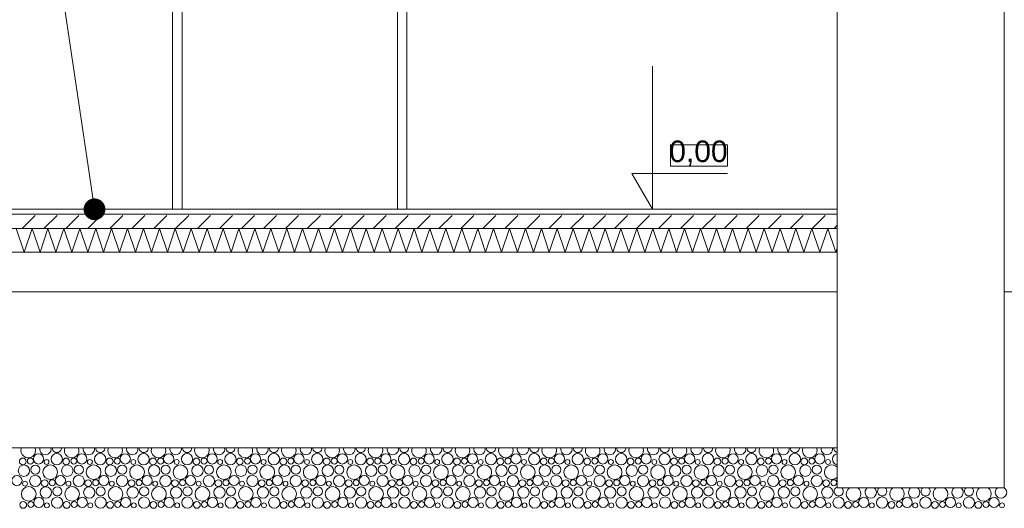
# Model space of a CAD drawing. Header units: millimetres. Extents: x 204754 to 495640, y -178579 to -98814.
# Tile 160 of 179: x 361082 to 365206, y -139136 to -137089. Entities that reach past the tile are written whole.
import ezdxf

# ---------------------------------------------------------------- set-up
doc = ezdxf.new("R2010")
doc.units = ezdxf.units.MM
doc.header["$MEASUREMENT"] = 0
doc.layers.get('0').update_dxf_attribs({"color": 252, "lineweight": 5})
for name, color, linetype, lineweight in [('830-G Teksty Etykiety_Nr_pióra__3', 252, 'Continuous', 5), ('Nowe_220-A Ściany', 252, 'Continuous', 5), ('Nowe_220-A Ściany_Nr_pióra__1', 252, 'Continuous', 5), ('Nowe_220-A Ściany_Nr_pióra__141', 252, 'Continuous', 5), ('Nowe_220-A Ściany_Nr_pióra__174', 252, 'Continuous', 5), ('Nowe_299-A Wymiary Opisy_Nr_pióra__7', 252, 'Continuous', 5), ('Nowe_810-G Ogólne_Nr_pióra__102', 252, 'Continuous', 5), ('Nowe_810-G Ogólne_Nr_pióra__24', 252, 'Continuous', 5), ('Nowe_820-G Rysunki Obrazki_Nr_pióra__3', 252, 'Continuous', 5), ('Nowe_Nowe_220(1)-A Ściany zewnętrzne_Nr_pióra__7', 252, 'Continuous', 5)]:
    doc.layers.add(name, color=color, linetype=linetype, lineweight=lineweight)
doc.styles.add('GENERATED_STYLE_4', font='arial.ttf')

# ---------------------------------------------------------------- blocks, each defined once
blk = doc.blocks.new('podkład 20251118')
at = {"color": 252, "lineweight": 5}
for p, q in [((364047, -137613.4), (363807.5, -137613.4)), ((363807.5, -137613.4), (363807.5, -137703.4)), ((364047, -137703.4), (364047, -137613.4)), ((363807.5, -137703.4), (364047, -137703.4))]:
    blk.add_line(p, q, dxfattribs=at)
at = {"color": 252, "linetype": 'Continuous', "lineweight": 5}
blk.add_line((361394.9, -137883.4), (361368.2, -137703), dxfattribs=at)
at = {"color": 252, "linetype": 'Continuous', "lineweight": 5, "const_width": 45.6, "flags": 128}
blk.add_lwpolyline([(361391.5, -137860.9, 1), (361398.2, -137906, 1)], format="xyb", close=True, dxfattribs=at)
at = {"layer": '830-G Teksty Etykiety_Nr_pióra__3', "color": 252, "linetype": 'Continuous', "lineweight": 5}
blk.add_line((361368.2, -137703), (361248.4, -136891.8), dxfattribs=at)
at = {"layer": 'Nowe_220-A Ściany', "color": 252, "linetype": 'Continuous', "lineweight": 5}
for p, q in [((361091.3, -137963.4), (361145.9, -137908.8)), ((361183.2, -137963.4), (361237.9, -137908.8)), ((361275.2, -137963.4), (361329.8, -137908.8)), ((361367.1, -137963.4), (361421.7, -137908.8)), ((361459, -137963.4), (361513.6, -137908.8)), ((361550.9, -137963.4), (361605.6, -137908.8)), ((361642.9, -137963.4), (361697.5, -137908.8)), ((361734.8, -137963.4), (361789.4, -137908.8)), ((361826.7, -137963.4), (361881.3, -137908.8)), ((361918.6, -137963.4), (361973.3, -137908.8)), ((362010.5, -137963.4), (362065.2, -137908.8)), ((362102.5, -137963.4), (362157.1, -137908.8)), ((362194.4, -137963.4), (362249, -137908.8)), ((362286.3, -137963.4), (362341, -137908.8)), ((362378.2, -137963.4), (362432.9, -137908.8)), ((362470.2, -137963.4), (362524.8, -137908.8)), ((362562.1, -137963.4), (362616.7, -137908.8)), ((362654, -137963.4), (362708.7, -137908.8)), ((362745.9, -137963.4), (362800.6, -137908.8)), ((362837.9, -137963.4), (362892.5, -137908.8)), ((362929.8, -137963.4), (362984.4, -137908.8)), ((363021.7, -137963.4), (363076.4, -137908.8)), ((363113.6, -137963.4), (363168.3, -137908.8)), ((363205.6, -137963.4), (363260.2, -137908.8)), ((363297.5, -137963.4), (363352.1, -137908.8)), ((363389.4, -137963.4), (363444, -137908.8)), ((363481.3, -137963.4), (363536, -137908.8)), ((363573.3, -137963.4), (363627.9, -137908.8)), ((363665.2, -137963.4), (363719.8, -137908.8)), ((363757.1, -137963.4), (363811.7, -137908.8)), ((363849, -137963.4), (363903.7, -137908.8)), ((363940.9, -137963.4), (363995.6, -137908.8)), ((364032.9, -137963.4), (364087.5, -137908.8)), ((364124.8, -137963.4), (364179.4, -137908.8)), ((364216.7, -137963.4), (364271.4, -137908.8)), ((364308.6, -137963.4), (364363.3, -137908.8)), ((364400.6, -137963.4), (364455.2, -137908.8)), ((364492.5, -137963.4), (364505.6, -137950.3))]:
    blk.add_line(p, q, dxfattribs=at)
at = {"layer": 'Nowe_220-A Ściany_Nr_pióra__1', "color": 252, "linetype": 'Continuous', "lineweight": 5}
for p, q in [((364505.6, -137883.4), (352852.1, -137883.4)), ((364505.6, -137903.4), (364505.6, -137963.4)), ((364505.6, -137963.4), (352852.1, -137963.4)), ((364505.6, -137963.4), (364505.6, -138063.4)), ((352852.1, -138063.4), (364505.6, -138063.4))]:
    blk.add_line(p, q, dxfattribs=at)
at = {"layer": 'Nowe_220-A Ściany_Nr_pióra__141', "color": 252, "linetype": 'Continuous', "lineweight": 5}
for p, q in [((364505.6, -137903.4), (352852.1, -137903.4)), ((364505.6, -137883.4), (364505.6, -137903.4))]:
    blk.add_line(p, q, dxfattribs=at)
at = {"layer": 'Nowe_220-A Ściany_Nr_pióra__174', "color": 252, "linetype": 'Continuous', "lineweight": 5}
for p, q in [((361100, -138063.4), (361066.7, -137963.4)), ((361133.3, -137963.4), (361100, -138063.4)), ((361166.7, -138063.4), (361133.3, -137963.4)), ((361200, -137963.4), (361166.7, -138063.4)), ((361233.3, -138063.4), (361200, -137963.4)), ((361266.7, -137963.4), (361233.3, -138063.4)), ((361300, -138063.4), (361266.7, -137963.4)), ((361333.3, -137963.4), (361300, -138063.4)), ((361366.7, -138063.4), (361333.3, -137963.4)), ((361400, -137963.4), (361366.7, -138063.4)), ((361433.3, -138063.4), (361400, -137963.4)), ((361466.7, -137963.4), (361433.3, -138063.4)), ((361500, -138063.4), (361466.7, -137963.4)), ((361533.3, -137963.4), (361500, -138063.4)), ((361566.7, -138063.4), (361533.3, -137963.4)), ((361600, -137963.4), (361566.7, -138063.4)), ((361633.3, -138063.4), (361600, -137963.4)), ((361666.7, -137963.4), (361633.3, -138063.4)), ((361700, -138063.4), (361666.7, -137963.4)), ((361733.3, -137963.4), (361700, -138063.4)), ((361766.7, -138063.4), (361733.3, -137963.4)), ((361800, -137963.4), (361766.7, -138063.4)), ((361833.3, -138063.4), (361800, -137963.4)), ((361866.7, -137963.4), (361833.3, -138063.4)), ((361900, -138063.4), (361866.7, -137963.4)), ((361933.3, -137963.4), (361900, -138063.4)), ((361966.7, -138063.4), (361933.3, -137963.4)), ((362000, -137963.4), (361966.7, -138063.4)), ((362033.3, -138063.4), (362000, -137963.4)), ((362066.7, -137963.4), (362033.3, -138063.4)), ((362100, -138063.4), (362066.7, -137963.4)), ((362133.3, -137963.4), (362100, -138063.4)), ((362166.7, -138063.4), (362133.3, -137963.4)), ((362200, -137963.4), (362166.7, -138063.4)), ((362233.3, -138063.4), (362200, -137963.4)), ((362266.7, -137963.4), (362233.3, -138063.4)), ((362300, -138063.4), (362266.7, -137963.4)), ((362333.3, -137963.4), (362300, -138063.4)), ((362366.7, -138063.4), (362333.3, -137963.4)), ((362400, -137963.4), (362366.7, -138063.4)), ((362433.3, -138063.4), (362400, -137963.4)), ((362466.7, -137963.4), (362433.3, -138063.4)), ((362500, -138063.4), (362466.7, -137963.4)), ((362533.3, -137963.4), (362500, -138063.4)), ((362566.7, -138063.4), (362533.3, -137963.4)), ((362600, -137963.4), (362566.7, -138063.4)), ((362633.3, -138063.4), (362600, -137963.4)), ((362666.7, -137963.4), (362633.3, -138063.4)), ((362700, -138063.4), (362666.7, -137963.4)), ((362733.3, -137963.4), (362700, -138063.4)), ((362766.7, -138063.4), (362733.3, -137963.4)), ((362800, -137963.4), (362766.7, -138063.4)), ((362833.3, -138063.4), (362800, -137963.4)), ((362866.7, -137963.4), (362833.3, -138063.4)), ((362900, -138063.4), (362866.7, -137963.4)), ((362933.3, -137963.4), (362900, -138063.4)), ((362966.7, -138063.4), (362933.3, -137963.4)), ((363000, -137963.4), (362966.7, -138063.4)), ((363033.3, -138063.4), (363000, -137963.4)), ((363066.7, -137963.4), (363033.3, -138063.4)), ((363100, -138063.4), (363066.7, -137963.4)), ((363133.3, -137963.4), (363100, -138063.4)), ((363166.7, -138063.4), (363133.3, -137963.4)), ((363200, -137963.4), (363166.7, -138063.4)), ((363233.3, -138063.4), (363200, -137963.4)), ((363266.7, -137963.4), (363233.3, -138063.4)), ((363300, -138063.4), (363266.7, -137963.4)), ((363333.3, -137963.4), (363300, -138063.4)), ((363366.7, -138063.4), (363333.3, -137963.4)), ((363400, -137963.4), (363366.7, -138063.4)), ((363433.3, -138063.4), (363400, -137963.4)), ((363466.7, -137963.4), (363433.3, -138063.4)), ((363500, -138063.4), (363466.7, -137963.4)), ((363533.3, -137963.4), (363500, -138063.4)), ((363566.7, -138063.4), (363533.3, -137963.4)), ((363600, -137963.4), (363566.7, -138063.4)), ((363633.3, -138063.4), (363600, -137963.4)), ((363666.7, -137963.4), (363633.3, -138063.4)), ((363700, -138063.4), (363666.7, -137963.4)), ((363733.3, -137963.4), (363700, -138063.4)), ((363766.7, -138063.4), (363733.3, -137963.4)), ((363800, -137963.4), (363766.7, -138063.4)), ((363833.3, -138063.4), (363800, -137963.4)), ((363866.7, -137963.4), (363833.3, -138063.4)), ((363900, -138063.4), (363866.7, -137963.4)), ((363933.3, -137963.4), (363900, -138063.4)), ((363966.7, -138063.4), (363933.3, -137963.4)), ((364000, -137963.4), (363966.7, -138063.4)), ((364033.3, -138063.4), (364000, -137963.4)), ((364066.7, -137963.4), (364033.3, -138063.4)), ((364100, -138063.4), (364066.7, -137963.4)), ((364133.3, -137963.4), (364100, -138063.4)), ((364166.7, -138063.4), (364133.3, -137963.4)), ((364200, -137963.4), (364166.7, -138063.4)), ((364233.3, -138063.4), (364200, -137963.4)), ((364266.7, -137963.4), (364233.3, -138063.4)), ((364300, -138063.4), (364266.7, -137963.4)), ((364333.3, -137963.4), (364300, -138063.4)), ((364366.7, -138063.4), (364333.3, -137963.4)), ((364400, -137963.4), (364366.7, -138063.4)), ((364433.3, -138063.4), (364400, -137963.4)), ((364466.7, -137963.4), (364433.3, -138063.4)), ((364500, -138063.4), (364466.7, -137963.4)), ((364505.6, -138046.6), (364500, -138063.4))]:
    blk.add_line(p, q, dxfattribs=at)
at = {"layer": 'Nowe_299-A Wymiary Opisy_Nr_pióra__7', "color": 252, "linetype": 'Continuous', "lineweight": 5}
for p, q in [((363732.5, -137883.4), (363732.5, -137283.4)), ((363732.5, -137883.4), (363645.5, -137733.4)), ((363645.5, -137733.4), (363732.5, -137733.4)), ((363732.5, -137733.4), (364047, -137733.4)), ((363732.5, -137883.4), (363620, -137883.4)), ((363732.5, -137883.4), (363845, -137883.4))]:
    blk.add_line(p, q, dxfattribs=at)
at = {"layer": 'Nowe_810-G Ogólne_Nr_pióra__102', "color": 252, "linetype": 'Continuous', "lineweight": 5}
for centre, radius in [((361236.8, -138930.3), 23.7), ((361418.7, -138930.3), 23.7), ((361600.5, -138930.3), 23.7), ((361782.4, -138930.3), 23.7), ((361964.2, -138930.3), 23.7), ((362146.1, -138930.3), 23.7), ((362327.9, -138930.3), 23.7), ((362509.8, -138930.3), 23.7), ((362691.6, -138930.3), 23.7), ((362873.5, -138930.3), 23.7), ((363055.3, -138930.3), 23.7), ((363237.2, -138930.3), 23.7), ((363419, -138930.3), 23.7), ((363600.9, -138930.3), 23.7), ((363782.8, -138930.3), 23.7), ((363964.6, -138930.3), 23.7), ((364146.5, -138930.3), 23.7), ((364328.3, -138930.3), 23.7), ((361094.5, -138939.8), 14.3), ((361126.4, -138938), 12.5), ((361160.1, -138929.2), 21.3), ((361193.8, -138941.9), 10.3), ((361276.3, -138939.8), 14.3), ((361308.2, -138938), 12.5), ((361341.9, -138929.2), 21.3), ((361375.6, -138941.9), 10.3), ((361458.2, -138939.8), 14.3), ((361490.1, -138938), 12.5), ((361523.8, -138929.2), 21.3), ((361557.5, -138941.9), 10.3), ((361640, -138939.8), 14.3), ((361671.9, -138938), 12.5), ((361705.6, -138929.2), 21.3), ((361739.3, -138941.9), 10.3), ((361821.9, -138939.8), 14.3), ((361853.8, -138938), 12.5), ((361887.5, -138929.2), 21.3), ((361921.2, -138941.9), 10.3), ((362003.7, -138939.8), 14.3), ((362035.6, -138938), 12.5), ((362069.3, -138929.2), 21.3), ((362103, -138941.9), 10.3), ((362185.6, -138939.8), 14.3), ((362217.5, -138938), 12.5), ((362251.2, -138929.2), 21.3), ((362284.9, -138941.9), 10.3), ((362367.4, -138939.8), 14.3), ((362399.4, -138938), 12.5), ((362433, -138929.2), 21.3), ((362466.7, -138941.9), 10.3), ((362549.3, -138939.8), 14.3), ((362581.2, -138938), 12.5), ((362614.9, -138929.2), 21.3), ((362648.6, -138941.9), 10.3), ((362731.1, -138939.8), 14.3), ((362763.1, -138938), 12.5), ((362796.7, -138929.2), 21.3), ((362830.4, -138941.9), 10.3), ((362913, -138939.8), 14.3), ((362944.9, -138938), 12.5), ((362978.6, -138929.2), 21.3), ((363012.3, -138941.9), 10.3), ((363094.9, -138939.8), 14.3), ((363126.8, -138938), 12.5), ((363160.5, -138929.2), 21.3), ((363194.1, -138941.9), 10.3), ((363276.7, -138939.8), 14.3), ((363308.6, -138938), 12.5), ((363342.3, -138929.2), 21.3), ((363376, -138941.9), 10.3), ((363458.6, -138939.8), 14.3), ((363490.5, -138938), 12.5), ((363524.2, -138929.2), 21.3), ((363557.9, -138941.9), 10.3), ((363640.4, -138939.8), 14.3), ((363672.3, -138938), 12.5), ((363706, -138929.2), 21.3), ((363739.7, -138941.9), 10.3), ((363822.3, -138939.8), 14.3), ((363854.2, -138938), 12.5), ((363887.9, -138929.2), 21.3), ((363921.6, -138941.9), 10.3), ((364004.1, -138939.8), 14.3), ((364036, -138938), 12.5), ((364069.7, -138929.2), 21.3), ((364103.4, -138941.9), 10.3), ((364186, -138939.8), 14.3), ((364217.9, -138938), 12.5), ((364251.6, -138929.2), 21.3), ((364285.3, -138941.9), 10.3), ((364367.8, -138939.8), 14.3), ((364399.7, -138938), 12.5), ((364433.4, -138929.2), 21.3), ((364467.1, -138941.9), 10.3), ((361099.3, -138978.5), 23.9), ((361147.3, -138974.1), 19.2), ((361209.4, -138984.7), 30.6), ((361281.1, -138978.5), 23.9), ((361329.2, -138974.1), 19.2), ((361391.2, -138984.7), 30.6), ((361463, -138978.5), 23.9), ((361511, -138974.1), 19.2), ((361573.1, -138984.7), 30.6), ((361644.9, -138978.5), 23.9), ((361692.9, -138974.1), 19.2), ((361754.9, -138984.7), 30.6), ((361826.7, -138978.5), 23.9), ((361874.7, -138974.1), 19.2), ((361936.8, -138984.7), 30.6), ((362008.6, -138978.5), 23.9), ((362056.6, -138974.1), 19.2), ((362118.6, -138984.7), 30.6), ((362190.4, -138978.5), 23.9), ((362238.4, -138974.1), 19.2), ((362300.5, -138984.7), 30.6), ((362372.3, -138978.5), 23.9), ((362420.3, -138974.1), 19.2), ((362482.3, -138984.7), 30.6), ((362554.1, -138978.5), 23.9), ((362602.1, -138974.1), 19.2), ((362664.2, -138984.7), 30.6), ((362736, -138978.5), 23.9), ((362784, -138974.1), 19.2), ((362846.1, -138984.7), 30.6), ((362917.8, -138978.5), 23.9), ((362965.9, -138974.1), 19.2), ((363027.9, -138984.7), 30.6), ((363099.7, -138978.5), 23.9), ((363147.7, -138974.1), 19.2), ((363209.8, -138984.7), 30.6), ((363281.5, -138978.5), 23.9), ((363329.6, -138974.1), 19.2), ((363391.6, -138984.7), 30.6), ((363463.4, -138978.5), 23.9), ((363511.4, -138974.1), 19.2), ((363573.5, -138984.7), 30.6), ((363645.2, -138978.5), 23.9), ((363693.3, -138974.1), 19.2), ((363755.3, -138984.7), 30.6), ((363827.1, -138978.5), 23.9), ((363875.1, -138974.1), 19.2), ((363937.2, -138984.7), 30.6), ((364009, -138978.5), 23.9), ((364057, -138974.1), 19.2), ((364119, -138984.7), 30.6), ((364190.8, -138978.5), 23.9), ((364238.8, -138974.1), 19.2), ((364300.9, -138984.7), 30.6), ((364372.7, -138978.5), 23.9), ((364420.7, -138974.1), 19.2), ((361070.1, -139020.2), 21.3), ((361103.8, -139032.9), 10.3), ((361146.8, -139021.3), 23.7), ((361186.3, -139030.8), 14.3), ((361218.2, -139029), 12.5), ((361251.9, -139020.2), 21.3), ((361285.6, -139032.9), 10.3), ((361328.7, -139021.3), 23.7), ((361368.2, -139030.8), 14.3), ((361400.1, -139029), 12.5), ((361433.8, -139020.2), 21.3), ((361467.5, -139032.9), 10.3), ((361510.5, -139021.3), 23.7), ((361550, -139030.8), 14.3), ((361581.9, -139029), 12.5), ((361615.6, -139020.2), 21.3), ((361649.3, -139032.9), 10.3), ((361692.4, -139021.3), 23.7), ((361731.9, -139030.8), 14.3), ((361763.8, -139029), 12.5), ((361797.5, -139020.2), 21.3), ((361831.2, -139032.9), 10.3), ((361874.2, -139021.3), 23.7), ((361913.7, -139030.8), 14.3), ((361945.6, -139029), 12.5), ((361979.3, -139020.2), 21.3), ((362013, -139032.9), 10.3), ((362056.1, -139021.3), 23.7), ((362095.6, -139030.8), 14.3), ((362127.5, -139029), 12.5), ((362161.2, -139020.2), 21.3), ((362194.9, -139032.9), 10.3), ((362237.9, -139021.3), 23.7), ((362277.4, -139030.8), 14.3), ((362309.4, -139029), 12.5), ((362343, -139020.2), 21.3), ((362376.7, -139032.9), 10.3), ((362419.8, -139021.3), 23.7), ((362459.3, -139030.8), 14.3), ((362491.2, -139029), 12.5), ((362524.9, -139020.2), 21.3), ((362558.6, -139032.9), 10.3), ((362601.6, -139021.3), 23.7), ((362641.1, -139030.8), 14.3), ((362673.1, -139029), 12.5), ((362706.7, -139020.2), 21.3), ((362740.4, -139032.9), 10.3), ((362783.5, -139021.3), 23.7), ((362823, -139030.8), 14.3), ((362854.9, -139029), 12.5), ((362888.6, -139020.2), 21.3), ((362922.3, -139032.9), 10.3), ((362965.3, -139021.3), 23.7), ((363004.9, -139030.8), 14.3), ((363036.8, -139029), 12.5), ((363070.5, -139020.2), 21.3), ((363104.1, -139032.9), 10.3), ((363147.2, -139021.3), 23.7), ((363186.7, -139030.8), 14.3), ((363218.6, -139029), 12.5), ((363252.3, -139020.2), 21.3), ((363286, -139032.9), 10.3), ((363329, -139021.3), 23.7), ((363368.6, -139030.8), 14.3), ((363400.5, -139029), 12.5), ((363434.2, -139020.2), 21.3), ((363467.9, -139032.9), 10.3), ((363510.9, -139021.3), 23.7), ((363550.4, -139030.8), 14.3), ((363582.3, -139029), 12.5), ((363616, -139020.2), 21.3), ((363649.7, -139032.9), 10.3), ((363692.8, -139021.3), 23.7), ((363732.3, -139030.8), 14.3), ((363764.2, -139029), 12.5), ((363797.9, -139020.2), 21.3), ((363831.6, -139032.9), 10.3), ((363874.6, -139021.3), 23.7), ((363914.1, -139030.8), 14.3), ((363946, -139029), 12.5), ((363979.7, -139020.2), 21.3), ((364013.4, -139032.9), 10.3), ((364056.5, -139021.3), 23.7), ((364096, -139030.8), 14.3), ((364127.9, -139029), 12.5), ((364161.6, -139020.2), 21.3), ((364195.3, -139032.9), 10.3), ((364238.3, -139021.3), 23.7), ((364277.8, -139030.8), 14.3), ((364309.7, -139029), 12.5), ((364343.4, -139020.2), 21.3), ((364377.1, -139032.9), 10.3), ((364420.2, -139021.3), 23.7), ((364459.7, -139030.8), 14.3), ((364491.6, -139029), 12.5), ((361119.4, -139075.7), 30.6), ((361191.1, -139069.5), 23.9), ((361239.2, -139065.1), 19.2), ((361301.2, -139075.7), 30.6), ((361373, -139069.5), 23.9), ((361421, -139065.1), 19.2), ((361483.1, -139075.7), 30.6), ((361554.9, -139069.5), 23.9), ((361602.9, -139065.1), 19.2), ((361664.9, -139075.7), 30.6), ((361736.7, -139069.5), 23.9), ((361784.7, -139065.1), 19.2), ((361846.8, -139075.7), 30.6), ((361918.6, -139069.5), 23.9), ((361966.6, -139065.1), 19.2), ((362028.6, -139075.7), 30.6), ((362100.4, -139069.5), 23.9), ((362148.4, -139065.1), 19.2), ((362210.5, -139075.7), 30.6), ((362282.3, -139069.5), 23.9), ((362330.3, -139065.1), 19.2), ((362392.3, -139075.7), 30.6), ((362464.1, -139069.5), 23.9), ((362512.1, -139065.1), 19.2), ((362574.2, -139075.7), 30.6), ((362646, -139069.5), 23.9), ((362694, -139065.1), 19.2), ((362756.1, -139075.7), 30.6), ((362827.8, -139069.5), 23.9), ((362875.9, -139065.1), 19.2), ((362937.9, -139075.7), 30.6), ((363009.7, -139069.5), 23.9), ((363057.7, -139065.1), 19.2), ((363119.8, -139075.7), 30.6), ((363191.5, -139069.5), 23.9), ((363239.6, -139065.1), 19.2), ((363301.6, -139075.7), 30.6), ((363373.4, -139069.5), 23.9), ((363421.4, -139065.1), 19.2), ((363483.5, -139075.7), 30.6), ((363555.2, -139069.5), 23.9), ((363603.3, -139065.1), 19.2), ((363665.3, -139075.7), 30.6), ((363737.1, -139069.5), 23.9), ((363785.1, -139065.1), 19.2), ((363847.2, -139075.7), 30.6), ((363919, -139069.5), 23.9), ((363967, -139065.1), 19.2), ((364029, -139075.7), 30.6), ((364100.8, -139069.5), 23.9), ((364148.8, -139065.1), 19.2), ((364210.9, -139075.7), 30.6), ((364282.7, -139069.5), 23.9), ((364330.7, -139065.1), 19.2), ((364392.7, -139075.7), 30.6), ((364464.5, -139069.5), 23.9), ((361096.3, -139121.8), 14.3), ((361128.2, -139120), 12.5), ((361161.9, -139111.2), 21.3), ((361238.7, -139112.3), 23.7), ((361278.2, -139121.8), 14.3), ((361310.1, -139120), 12.5), ((361343.8, -139111.2), 21.3), ((361420.5, -139112.3), 23.7), ((361460, -139121.8), 14.3), ((361491.9, -139120), 12.5), ((361525.6, -139111.2), 21.3), ((361602.4, -139112.3), 23.7), ((361641.9, -139121.8), 14.3), ((361673.8, -139120), 12.5), ((361707.5, -139111.2), 21.3), ((361784.2, -139112.3), 23.7), ((361823.7, -139121.8), 14.3), ((361855.6, -139120), 12.5), ((361889.3, -139111.2), 21.3), ((361966.1, -139112.3), 23.7), ((362005.6, -139121.8), 14.3), ((362037.5, -139120), 12.5), ((362071.2, -139111.2), 21.3), ((362147.9, -139112.3), 23.7), ((362187.4, -139121.8), 14.3), ((362219.4, -139120), 12.5), ((362253, -139111.2), 21.3), ((362329.8, -139112.3), 23.7), ((362369.3, -139121.8), 14.3), ((362401.2, -139120), 12.5), ((362434.9, -139111.2), 21.3), ((362511.6, -139112.3), 23.7), ((362551.1, -139121.8), 14.3), ((362583.1, -139120), 12.5), ((362616.7, -139111.2), 21.3), ((362693.5, -139112.3), 23.7), ((362733, -139121.8), 14.3), ((362764.9, -139120), 12.5), ((362798.6, -139111.2), 21.3), ((362875.3, -139112.3), 23.7), ((362914.9, -139121.8), 14.3), ((362946.8, -139120), 12.5), ((362980.5, -139111.2), 21.3), ((363057.2, -139112.3), 23.7), ((363096.7, -139121.8), 14.3), ((363128.6, -139120), 12.5), ((363162.3, -139111.2), 21.3), ((363239, -139112.3), 23.7), ((363278.6, -139121.8), 14.3), ((363310.5, -139120), 12.5), ((363344.2, -139111.2), 21.3), ((363420.9, -139112.3), 23.7), ((363460.4, -139121.8), 14.3), ((363492.3, -139120), 12.5), ((363526, -139111.2), 21.3), ((363602.8, -139112.3), 23.7), ((363642.3, -139121.8), 14.3), ((363674.2, -139120), 12.5), ((363707.9, -139111.2), 21.3), ((363784.6, -139112.3), 23.7), ((363824.1, -139121.8), 14.3), ((363856, -139120), 12.5), ((363889.7, -139111.2), 21.3), ((363966.5, -139112.3), 23.7), ((364006, -139121.8), 14.3), ((364037.9, -139120), 12.5), ((364071.6, -139111.2), 21.3), ((364148.3, -139112.3), 23.7), ((364187.8, -139121.8), 14.3), ((364219.7, -139120), 12.5), ((364253.4, -139111.2), 21.3), ((364330.2, -139112.3), 23.7), ((364369.7, -139121.8), 14.3), ((364401.6, -139120), 12.5), ((364435.3, -139111.2), 21.3), ((364512, -139112.3), 23.7), ((364551.5, -139121.8), 14.3), ((364583.5, -139120), 12.5), ((364617.1, -139111.2), 21.3), ((364693.9, -139112.3), 23.7), ((364733.4, -139121.8), 14.3), ((364765.3, -139120), 12.5), ((364799, -139111.2), 21.3), ((364875.7, -139112.3), 23.7), ((364915.2, -139121.8), 14.3), ((364947.2, -139120), 12.5), ((364980.8, -139111.2), 21.3), ((365057.6, -139112.3), 23.7), ((365097.1, -139121.8), 14.3), ((365129, -139120), 12.5), ((365162.7, -139111.2), 21.3), ((361195.6, -139123.9), 10.3), ((361377.5, -139123.9), 10.3), ((361559.3, -139123.9), 10.3), ((361741.2, -139123.9), 10.3), ((361923, -139123.9), 10.3), ((362104.9, -139123.9), 10.3), ((362286.7, -139123.9), 10.3), ((362468.6, -139123.9), 10.3), ((362650.4, -139123.9), 10.3), ((362832.3, -139123.9), 10.3), ((363014.1, -139123.9), 10.3), ((363196, -139123.9), 10.3), ((363377.9, -139123.9), 10.3), ((363559.7, -139123.9), 10.3), ((363741.6, -139123.9), 10.3), ((363923.4, -139123.9), 10.3), ((364105.3, -139123.9), 10.3), ((364287.1, -139123.9), 10.3), ((364469, -139123.9), 10.3), ((364650.8, -139123.9), 10.3), ((364832.7, -139123.9), 10.3), ((365014.5, -139123.9), 10.3), ((365196.4, -139123.9), 10.3)]:
    blk.add_circle(centre, radius, dxfattribs=at)
for centre, radius, start, end in [((361117.5, -138893.7), 30.6, 157.8268, 22.1732), ((361189.3, -138887.5), 23.9, 167.1071, 12.8929), ((361237.3, -138883.1), 19.2, 177.2707, 2.7293), ((361299.4, -138893.7), 30.6, 157.8268, 22.1732), ((361371.1, -138887.5), 23.9, 167.1071, 12.8929), ((361419.2, -138883.1), 19.2, 177.2707, 2.7293), ((361481.2, -138893.7), 30.6, 157.8268, 22.1732), ((361553, -138887.5), 23.9, 167.1071, 12.8929), ((361601, -138883.1), 19.2, 177.2707, 2.7293), ((361663.1, -138893.7), 30.6, 157.8268, 22.1732), ((361734.9, -138887.5), 23.9, 167.1071, 12.8929), ((361782.9, -138883.1), 19.2, 177.2707, 2.7293), ((361844.9, -138893.7), 30.6, 157.8268, 22.1732), ((361916.7, -138887.5), 23.9, 167.1071, 12.8929), ((361964.7, -138883.1), 19.2, 177.2707, 2.7293), ((362026.8, -138893.7), 30.6, 157.8268, 22.1732), ((362098.6, -138887.5), 23.9, 167.1071, 12.8929), ((362146.6, -138883.1), 19.2, 177.2707, 2.7293), ((362208.6, -138893.7), 30.6, 157.8268, 22.1732), ((362280.4, -138887.5), 23.9, 167.1071, 12.8929), ((362328.4, -138883.1), 19.2, 177.2707, 2.7293), ((362390.5, -138893.7), 30.6, 157.8268, 22.1732), ((362462.3, -138887.5), 23.9, 167.1071, 12.8929), ((362510.3, -138883.1), 19.2, 177.2707, 2.7293), ((362572.3, -138893.7), 30.6, 157.8268, 22.1732), ((362644.1, -138887.5), 23.9, 167.1071, 12.8929), ((362692.1, -138883.1), 19.2, 177.2707, 2.7293), ((362754.2, -138893.7), 30.6, 157.8268, 22.1732), ((362826, -138887.5), 23.9, 167.1071, 12.8929), ((362874, -138883.1), 19.2, 177.2707, 2.7293), ((362936.1, -138893.7), 30.6, 157.8268, 22.1732), ((363007.8, -138887.5), 23.9, 167.1071, 12.8929), ((363055.9, -138883.1), 19.2, 177.2707, 2.7293), ((363117.9, -138893.7), 30.6, 157.8268, 22.1732), ((363189.7, -138887.5), 23.9, 167.1071, 12.8929), ((363237.7, -138883.1), 19.2, 177.2707, 2.7293), ((363299.8, -138893.7), 30.6, 157.8268, 22.1732), ((363371.5, -138887.5), 23.9, 167.1071, 12.8929), ((363419.6, -138883.1), 19.2, 177.2707, 2.7293), ((363481.6, -138893.7), 30.6, 157.8268, 22.1732), ((363553.4, -138887.5), 23.9, 167.1071, 12.8929), ((363601.4, -138883.1), 19.2, 177.2707, 2.7293), ((363663.5, -138893.7), 30.6, 157.8268, 22.1732), ((363735.2, -138887.5), 23.9, 167.1071, 12.8929), ((363783.3, -138883.1), 19.2, 177.2707, 2.7293), ((363845.3, -138893.7), 30.6, 157.8268, 22.1732), ((363917.1, -138887.5), 23.9, 167.1071, 12.8929), ((363965.1, -138883.1), 19.2, 177.2707, 2.7293), ((364027.2, -138893.7), 30.6, 157.8268, 22.1732), ((364099, -138887.5), 23.9, 167.1071, 12.8929), ((364147, -138883.1), 19.2, 177.2707, 2.7293), ((364209, -138893.7), 30.6, 157.8268, 22.1732), ((364280.8, -138887.5), 23.9, 167.1071, 12.8929), ((364328.8, -138883.1), 19.2, 177.2707, 2.7293), ((364390.9, -138893.7), 30.6, 157.8268, 22.1732), ((364462.7, -138887.5), 23.9, 167.1071, 12.8929), ((364510.2, -138930.3), 23.7, 101.1472, 258.8528), ((364510.7, -138883.1), 19.2, 177.2707, 254.6311), ((364482.7, -138984.7), 30.6, 41.6688, 318.3312), ((364525.3, -139020.2), 21.3, 157.7285, 202.2715), ((364512.5, -139065.1), 19.2, 111.2044, 48.7877), ((364574.6, -139075.7), 30.6, 125.0213, 54.9787), ((364646.4, -139069.5), 23.9, 127.8452, 52.1548), ((364694.4, -139065.1), 19.2, 131.2123, 48.7877), ((364756.4, -139075.7), 30.6, 125.0213, 54.9787), ((364828.2, -139069.5), 23.9, 127.8452, 52.1548), ((364876.2, -139065.1), 19.2, 131.2123, 48.7877), ((364938.3, -139075.7), 30.6, 125.0213, 54.9787), ((365010.1, -139069.5), 23.9, 127.8452, 52.1548), ((365058.1, -139065.1), 19.2, 131.2123, 48.7877), ((365120.2, -139075.7), 30.6, 125.0213, 54.9787), ((365191.9, -139069.5), 23.9, 127.8452, 54.2219)]:
    blk.add_arc(centre, radius, start, end, dxfattribs=at)
at = {"layer": 'Nowe_810-G Ogólne_Nr_pióra__24', "color": 252, "linetype": 'Continuous', "lineweight": 5}
for p, q in [((352852.1, -138882.2), (364505.6, -138882.2)), ((364505.6, -138882.2), (364505.6, -139050.6)), ((364505.6, -139050.6), (365205.9, -139050.6))]:
    blk.add_line(p, q, dxfattribs=at)
at = {"layer": 'Nowe_820-G Rysunki Obrazki_Nr_pióra__3', "color": 252, "linetype": 'Continuous', "lineweight": 5}
for p, q in [((361721.3, -135841.2), (361721.3, -137883.4)), ((362702.7, -135841.2), (362702.7, -137883.4)), ((361762.6, -135882.5), (361762.6, -137883.4)), ((362664.6, -135882.5), (362664.6, -137883.4))]:
    blk.add_line(p, q, dxfattribs=at)
at = {"layer": 'Nowe_Nowe_220(1)-A Ściany zewnętrzne_Nr_pióra__7', "color": 252, "linetype": 'Continuous', "lineweight": 5}
for p, q in [((364505.6, -139050.6), (364505.6, -134583.4)), ((365205.9, -134906), (365205.9, -139050.6)), ((364505.6, -137883.4), (352852.1, -137883.4)), ((365205.9, -138229.2), (365205.9, -137883.4)), ((365205.9, -138229.8), (365205.9, -137883.4)), ((352852.1, -138229.2), (364505.6, -138229.2)), ((365348.2, -138229.8), (365205.9, -138229.8)), ((365205.9, -139050.6), (364505.6, -139050.6))]:
    blk.add_line(p, q, dxfattribs=at)
at = {"layer": 'Nowe_299-A Wymiary Opisy_Nr_pióra__7', "color": 252, "lineweight": 5, "style": 'GENERATED_STYLE_4'}
blk.add_text('0,00', height=90, dxfattribs=at).set_placement((363802.3, -137685.5))

msp = doc.modelspace()

# ---------------------------------------------------------------- block references
msp.add_blockref('podkład 20251118', (0, 0))

doc.saveas('drawing.dxf')
